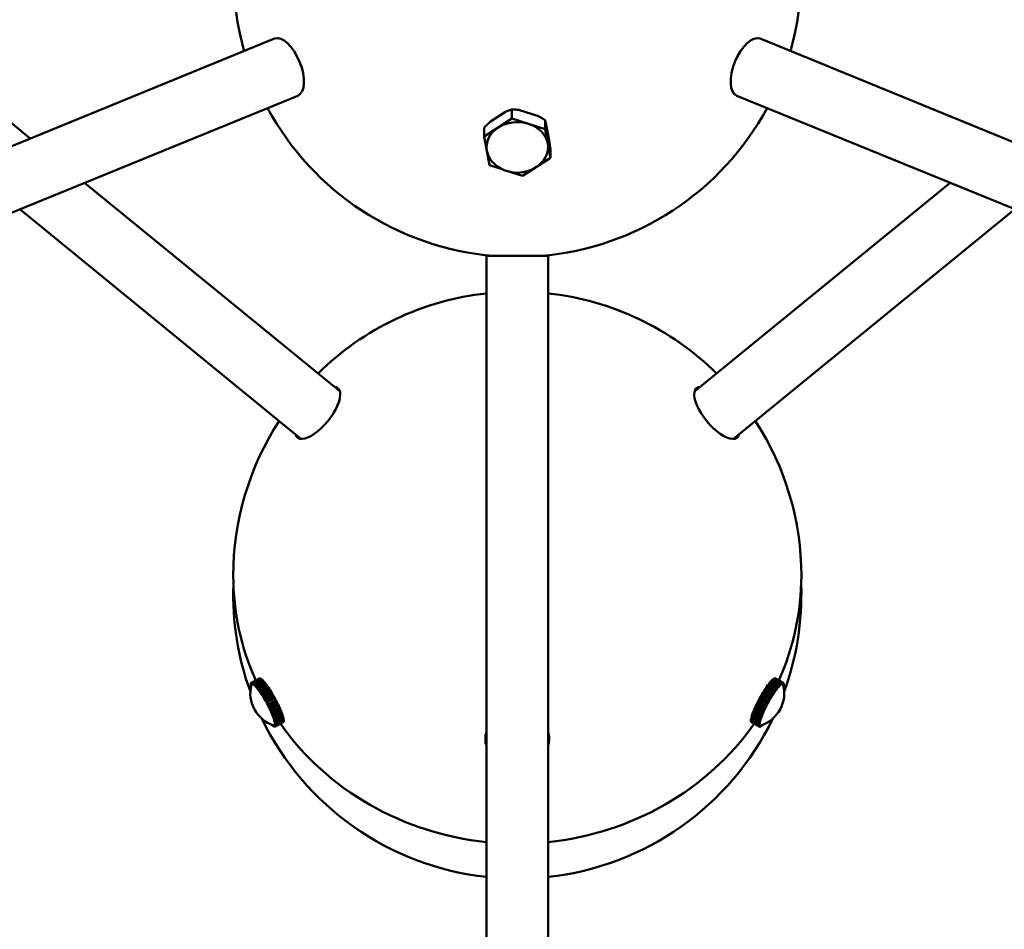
# Model space of a CAD drawing. Header units: millimetres. Extents: x 734 to 2864, y 389 to 1965.
# Tile 5 of 23: x 1012 to 1220, y 859 to 1051. Entities that reach past the tile are written whole.
import ezdxf

# ---------------------------------------------------------------- set-up
doc = ezdxf.new("R2010")
doc.units = ezdxf.units.MM
doc.header["$LTSCALE"] = 11
doc.layers.add('Widoczne (ISO)', color=7, linetype='Continuous', lineweight=50)
doc.layers.add('Wymiar (ISO)', color=7, linetype='Continuous', lineweight=18)
doc.styles.add('Tekst notatki (ISO)', font='tahoma.ttf')
doc.dimstyles.new('Domyślne (ISO)', dxfattribs={"dimscale": 11, "dimtxt": 3, "dimasz": 3, "dimexe": 3.175, "dimexo": 0, "dimgap": 0.762, "dimtad": 1, "dimdec": 1, "dimlfac": 0.03937, "dimrnd": 1e-08, "dimzin": 0, "dimdsep": 46, "dimtxsty": 'Tekst notatki (ISO)', "dimblk": 'Filled-1', "dimcen": 0.09, "dimdle": 10, "dimse1": 1, "dimse2": 1, "dimclrd": 256, "dimclre": 256, "dimclrt": 256, "dimadec": 0, "dimazin": 0, "dimtfac": 0.666667, "dimtmove": 0, "dimatfit": 3, "dimfxl": 1, "dimtolj": 1, "dimlwd": 15, "dimlwe": 15, "dimarcsym": 0})

# ---------------------------------------------------------------- blocks, each defined once
blk = doc.blocks.new('Filled-1')
at = {"color": 0}
for p, q in [((0, 0), (-1, 0.25)), ((-1, 0.25), (-1, -0.25)), ((-1, 0), (0, 0)), ((-1, -0.25), (0, 0))]:
    blk.add_line(p, q, dxfattribs=at)
at = {"color": 0, "flags": 128}
blk.add_lwpolyline([(-1, -0.25), (0, 0), (-1, 0.25), (-1, -0.25)], dxfattribs=at)
at = {"color": 0}
blk.add_solid([(-1, -0.25), (0, 0), (-1, 0.25), (-1, -0.25)], dxfattribs=at)
blk = doc.blocks.new('*D4')
at = {"layer": 'Defpoints', "color": 0, "transparency": 16777216}
for p in [(1116.67, 1537.69), (1713.33, 1537.69), (1116.67, 606.91)]:
    blk.add_point(p, dxfattribs=at)
at = {"layer": 'Wymiar (ISO)', "lineweight": 15, "transparency": 16777216}
blk.add_line((1713.33, 639.91), (1713.33, 1504.69), dxfattribs=at)
at = {"layer": 'Wymiar (ISO)', "lineweight": 15, "transparency": 16777216, "xscale": 33, "yscale": 33, "zscale": 33}
for p, rotation in [((1713.33, 1537.69), 90), ((1713.33, 606.91), 270)]:
    blk.add_blockref('Filled-1', p, dxfattribs=dict(at, rotation=rotation))
at = {"layer": 'Wymiar (ISO)', "lineweight": 18, "transparency": 16777216, "insert": (1614.88, 992.08), "char_height": 33, "attachment_point": 1, "rotation": 90, "style": 'Tekst notatki (ISO)'}
blk.add_mtext('\\A1;36.6\\P931 mm', dxfattribs=at)
blk = doc.blocks.new('*D5')
at = {"layer": 'Defpoints', "color": 0, "transparency": 16777216}
for p in [(1171.67, 1781.19), (1713.33, 1781.19), (1116.67, 606.91)]:
    blk.add_point(p, dxfattribs=at)
at = {"layer": 'Wymiar (ISO)', "lineweight": 15, "transparency": 16777216}
blk.add_line((1713.33, 639.91), (1713.33, 1748.19), dxfattribs=at)
at = {"layer": 'Wymiar (ISO)', "lineweight": 15, "transparency": 16777216, "xscale": 33, "yscale": 33, "zscale": 33}
for p, rotation in [((1713.33, 1781.19), 90), ((1713.33, 606.91), 270)]:
    blk.add_blockref('Filled-1', p, dxfattribs=dict(at, rotation=rotation))
at = {"layer": 'Wymiar (ISO)', "lineweight": 18, "transparency": 16777216, "insert": (1616.13, 1550.96), "char_height": 33, "attachment_point": 1, "rotation": 90, "style": 'Tekst notatki (ISO)'}
blk.add_mtext('\\A1;46.2\\P1174 mm', dxfattribs=at)
blk = doc.blocks.new('*D6')
at = {"layer": 'Defpoints', "color": 0, "transparency": 16777216}
for p in [(734.23, 929.18), (1498.3, 929.51), (734.23, 444.4)]:
    blk.add_point(p, dxfattribs=at)
at = {"layer": 'Wymiar (ISO)', "lineweight": 15, "transparency": 16777216}
blk.add_line((1465.3, 444.4), (767.23, 444.4), dxfattribs=at)
at = {"layer": 'Wymiar (ISO)', "lineweight": 15, "transparency": 16777216, "xscale": 33, "yscale": 33, "zscale": 33, "rotation": 180}
blk.add_blockref('Filled-1', (734.23, 444.4), dxfattribs=at)
at = {"layer": 'Wymiar (ISO)', "lineweight": 15, "transparency": 16777216, "xscale": 33, "yscale": 33, "zscale": 33}
blk.add_blockref('Filled-1', (1498.3, 444.4), dxfattribs=at)
at = {"layer": 'Wymiar (ISO)', "lineweight": 18, "transparency": 16777216, "insert": (1036.4, 542.77), "char_height": 33, "attachment_point": 1, "style": 'Tekst notatki (ISO)'}
blk.add_mtext('\\A1;30.1\\P764 mm', dxfattribs=at)

msp = doc.modelspace()

# ---------------------------------------------------------------- linework, layer by layer
at = {"layer": 'Widoczne (ISO)'}
for p, q in [((970.96, 1060.82), (1013.8, 1025.84)), ((1065.39, 1046.91), (857.47, 962.02)), ((1375.87, 962.02), (1167.95, 1046.91)), ((1070.31, 1034.87), (862.38, 949.98)), ((1370.96, 949.98), (1163.03, 1034.87)), ((1115.54, 1030.05), (1115.54, 1031.95)), ((1117.16, 1031.84), (1120.91, 1030.64)), ((1111.03, 1029.41), (1114.18, 1031.47)), ((1115.54, 1030.05), (1112.61, 1028.13)), ((1119.04, 1028.93), (1115.54, 1030.05)), ((1122.53, 1027.82), (1122.53, 1029.72)), ((1109.68, 1026.22), (1109.68, 1028.13)), ((1112.61, 1028.13), (1109.68, 1026.22)), ((1122.53, 1027.82), (1119.04, 1028.93)), ((1123.1, 1024.79), (1122.53, 1027.82)), ((1122.79, 1028.72), (1123.4, 1025.47)), ((1109.68, 1026.22), (1110.24, 1023.19)), ((1123.66, 1021.76), (1123.1, 1024.79)), ((1123.66, 1021.76), (1123.66, 1023.66)), ((1110.24, 1023.19), (1110.81, 1020.16)), ((1120.87, 1019.94), (1123.66, 1021.76)), ((1110.81, 1020.16), (1113.67, 1019.25)), ((1117.8, 1017.93), (1120.42, 1019.64)), ((1115.27, 1018.74), (1117.8, 1017.93)), ((1025.26, 1016.48), (1079.2, 972.44)), ((1208.07, 1016.48), (1154.14, 972.44)), ((1011.56, 1010.89), (1070.98, 962.37)), ((1221.78, 1010.89), (1162.36, 962.37)), ((1110.17, 1001.03), (1110.17, 1001.17)), ((1123.17, 1001.03), (1110.17, 1001.03)), ((1110.17, 738.53), (1110.17, 1001.03)), ((1123.17, 1001.03), (1123.17, 1001.17)), ((1123.17, 738.53), (1123.17, 1001.03)), ((1062.19, 911.79), (1060.46, 910.84)), ((1060.54, 910.87), (1062.27, 911.81)), ((1062.28, 911.81), (1060.55, 910.87)), ((1060.66, 910.84), (1062.39, 911.78)), ((1062.4, 911.78), (1060.67, 910.84)), ((1060.8, 910.77), (1062.53, 911.71)), ((1062.55, 911.7), (1060.81, 910.76)), ((1060.97, 910.64), (1062.7, 911.59)), ((1062.71, 911.57), (1060.98, 910.63)), ((1061.15, 910.47), (1062.89, 911.41)), ((1062.9, 911.39), (1061.17, 910.45)), ((1061.36, 910.25), (1063.09, 911.19)), ((1063.11, 911.17), (1061.38, 910.23)), ((1062.27, 911.81), (1062.19, 911.79)), ((1062.27, 911.8), (1062.27, 911.81)), ((1062.39, 911.78), (1062.28, 911.81)), ((1062.39, 911.78), (1062.39, 911.78)), ((1062.53, 911.71), (1062.4, 911.78)), ((1062.54, 911.7), (1062.53, 911.71)), ((1062.7, 911.59), (1062.55, 911.7)), ((1062.71, 911.57), (1062.7, 911.59)), ((1062.89, 911.41), (1062.71, 911.57)), ((1062.89, 911.39), (1062.89, 911.41)), ((1063.09, 911.19), (1062.9, 911.39)), ((1063.1, 911.17), (1063.09, 911.19)), ((1063.32, 910.93), (1063.11, 911.17)), ((1170.1, 911.03), (1169.89, 910.77)), ((1171.84, 910.09), (1170.1, 911.03)), ((1170.11, 911.03), (1170.12, 911.05)), ((1170.32, 911.28), (1170.12, 911.05)), ((1170.12, 911.05), (1171.86, 910.11)), ((1172.06, 910.33), (1170.32, 911.28)), ((1170.33, 911.27), (1170.34, 911.3)), ((1170.52, 911.48), (1170.34, 911.3)), ((1170.34, 911.3), (1172.07, 910.36)), ((1172.26, 910.54), (1170.52, 911.48)), ((1170.53, 911.48), (1170.54, 911.5)), ((1170.7, 911.64), (1170.54, 911.5)), ((1170.54, 911.5), (1172.27, 910.55)), ((1172.44, 910.69), (1170.7, 911.64)), ((1170.71, 911.63), (1170.72, 911.65)), ((1170.86, 911.74), (1170.72, 911.65)), ((1170.72, 911.65), (1172.45, 910.71)), ((1172.59, 910.8), (1170.86, 911.74)), ((1170.99, 911.8), (1170.87, 911.75)), ((1170.87, 911.75), (1172.61, 910.81)), ((1170.87, 911.74), (1170.87, 911.75)), ((1172.73, 910.86), (1170.99, 911.8)), ((1171, 911.8), (1171.01, 911.8)), ((1171.1, 911.81), (1171.01, 911.8)), ((1171.01, 911.8), (1172.74, 910.86)), ((1172.83, 910.86), (1171.1, 911.81)), ((1171.11, 911.8), (1172.84, 910.86)), ((1171.11, 911.8), (1171.11, 911.8)), ((1060.35, 910.64), (1060.36, 910.64)), ((1060.48, 910.43), (1060.35, 910.64)), ((1060.35, 910.48), (1060.35, 910.64)), ((1060.45, 910.31), (1060.35, 910.48)), ((1060.35, 910.46), (1060.36, 910.47)), ((1060.45, 910.3), (1060.35, 910.46)), ((1060.37, 910.26), (1060.35, 910.46)), ((1060.36, 910.65), (1060.39, 910.76)), ((1060.48, 910.44), (1060.36, 910.65)), ((1060.42, 910.18), (1060.37, 910.26)), ((1060.37, 910.24), (1060.38, 910.24)), ((1060.42, 910.17), (1060.37, 910.24)), ((1060.4, 910.08), (1060.37, 910.24)), ((1060.39, 910.77), (1060.45, 910.84)), ((1060.51, 910.55), (1060.39, 910.77)), ((1060.39, 910.76), (1060.4, 910.77)), ((1060.51, 910.55), (1060.39, 910.76)), ((1060.45, 910.84), (1060.46, 910.84)), ((1060.57, 910.62), (1060.45, 910.84)), ((1060.46, 910.84), (1060.54, 910.87)), ((1060.58, 910.62), (1060.46, 910.84)), ((1060.48, 910.44), (1060.5, 910.49)), ((1060.48, 910.44), (1060.48, 910.44)), ((1060.48, 910.43), (1060.48, 910.43)), ((1060.48, 910.43), (1060.48, 910.43)), ((1060.5, 910.49), (1060.51, 910.55)), ((1060.51, 910.55), (1060.54, 910.59)), ((1060.52, 910.56), (1060.51, 910.55)), ((1060.51, 910.55), (1060.52, 910.55)), ((1060.66, 910.65), (1060.54, 910.87)), ((1060.54, 910.59), (1060.57, 910.62)), ((1060.66, 910.65), (1060.55, 910.87)), ((1060.55, 910.87), (1060.66, 910.84)), ((1060.57, 910.62), (1060.58, 910.62)), ((1060.58, 910.62), (1060.62, 910.64)), ((1060.59, 910.62), (1060.6, 910.63)), ((1060.62, 910.64), (1060.66, 910.65)), ((1060.77, 910.62), (1060.66, 910.84)), ((1060.66, 910.65), (1060.72, 910.63)), ((1060.66, 910.65), (1060.66, 910.65)), ((1060.78, 910.62), (1060.67, 910.84)), ((1060.67, 910.84), (1060.8, 910.77)), ((1060.72, 910.63), (1060.77, 910.62)), ((1060.77, 910.62), (1060.77, 910.62)), ((1060.78, 910.62), (1060.84, 910.58)), ((1060.91, 910.55), (1060.8, 910.77)), ((1060.91, 910.54), (1060.81, 910.76)), ((1060.81, 910.76), (1060.97, 910.64)), ((1060.84, 910.58), (1060.91, 910.55)), ((1060.91, 910.55), (1060.91, 910.55)), ((1060.91, 910.54), (1060.99, 910.49)), ((1061.06, 910.43), (1060.97, 910.64)), ((1061.07, 910.42), (1060.98, 910.63)), ((1060.98, 910.63), (1061.15, 910.47)), ((1060.99, 910.49), (1061.06, 910.43)), ((1061.06, 910.43), (1061.07, 910.43)), ((1061.07, 910.42), (1061.16, 910.34)), ((1061.24, 910.26), (1061.15, 910.47)), ((1061.16, 910.34), (1061.24, 910.26)), ((1061.25, 910.26), (1061.17, 910.45)), ((1061.17, 910.45), (1061.36, 910.25)), ((1061.24, 910.26), (1061.25, 910.27)), ((1061.25, 910.26), (1061.35, 910.15)), ((1061.35, 910.15), (1061.44, 910.05)), ((1061.44, 910.05), (1061.36, 910.25)), ((1061.45, 910.04), (1061.38, 910.23)), ((1061.38, 910.23), (1061.59, 909.99)), ((1061.44, 910.05), (1061.45, 910.06)), ((1061.45, 910.04), (1061.55, 909.92)), ((1061.55, 909.92), (1061.66, 909.8)), ((1061.59, 909.99), (1063.32, 910.93)), ((1061.66, 909.8), (1061.59, 909.99)), ((1063.34, 910.9), (1061.61, 909.96)), ((1061.67, 909.79), (1061.61, 909.96)), ((1061.61, 909.96), (1061.83, 909.68)), ((1061.66, 909.8), (1061.66, 909.8)), ((1061.67, 909.79), (1061.78, 909.65)), ((1061.78, 909.65), (1061.89, 909.51)), ((1061.83, 909.68), (1063.56, 910.62)), ((1061.89, 909.51), (1061.83, 909.68)), ((1063.58, 910.6), (1061.85, 909.65)), ((1061.9, 909.5), (1061.85, 909.65)), ((1061.85, 909.65), (1062.08, 909.34)), ((1061.89, 909.51), (1061.89, 909.51)), ((1061.9, 909.5), (1062.01, 909.34)), ((1062.01, 909.34), (1062.13, 909.18)), ((1062.08, 909.34), (1063.81, 910.28)), ((1062.13, 909.18), (1062.08, 909.34)), ((1063.84, 910.25), (1062.1, 909.31)), ((1062.14, 909.17), (1062.1, 909.31)), ((1062.1, 909.31), (1062.34, 908.96)), ((1062.13, 909.18), (1062.14, 909.19)), ((1062.14, 909.17), (1062.26, 909)), ((1062.26, 909), (1062.38, 908.83)), ((1062.34, 908.96), (1064.08, 909.91)), ((1062.38, 908.83), (1062.34, 908.96)), ((1064.1, 909.87), (1062.37, 908.93)), ((1062.39, 908.81), (1062.37, 908.93)), ((1062.37, 908.93), (1062.61, 908.56)), ((1062.61, 908.56), (1064.35, 909.5)), ((1064.37, 909.46), (1062.64, 908.52)), ((1062.89, 908.13), (1064.62, 909.07)), ((1064.65, 909.03), (1062.91, 908.08)), ((1063.33, 910.9), (1063.32, 910.93)), ((1063.56, 910.62), (1063.34, 910.9)), ((1063.57, 910.59), (1063.56, 910.62)), ((1063.81, 910.28), (1063.58, 910.6)), ((1063.82, 910.24), (1063.81, 910.28)), ((1064.08, 909.91), (1063.84, 910.25)), ((1064.09, 909.86), (1064.08, 909.91)), ((1064.35, 909.5), (1064.1, 909.87)), ((1064.35, 909.45), (1064.35, 909.5)), ((1064.62, 909.07), (1064.37, 909.46)), ((1064.63, 909.02), (1064.62, 909.07)), ((1064.89, 908.62), (1064.65, 909.03)), ((1168.82, 909.23), (1168.57, 908.82)), ((1170.55, 908.28), (1168.82, 909.23)), ((1169.09, 909.65), (1168.84, 909.27)), ((1168.84, 909.27), (1170.58, 908.32)), ((1168.84, 909.22), (1168.84, 909.27)), ((1170.82, 908.71), (1169.09, 909.65)), ((1169.11, 909.64), (1169.12, 909.69)), ((1169.36, 910.05), (1169.12, 909.69)), ((1169.12, 909.69), (1170.85, 908.74)), ((1171.09, 909.1), (1169.36, 910.05)), ((1169.37, 910.04), (1169.38, 910.08)), ((1169.62, 910.41), (1169.38, 910.08)), ((1169.38, 910.08), (1171.12, 909.14)), ((1171.35, 909.47), (1169.62, 910.41)), ((1169.63, 910.4), (1169.64, 910.44)), ((1169.87, 910.74), (1169.64, 910.44)), ((1169.64, 910.44), (1171.37, 909.5)), ((1171.6, 909.8), (1169.87, 910.74)), ((1169.88, 910.73), (1169.89, 910.77)), ((1169.89, 910.77), (1171.62, 909.83)), ((1170.85, 908.74), (1171.09, 909.1)), ((1170.94, 908.8), (1171.06, 908.98)), ((1171.06, 908.98), (1171.09, 909.1)), ((1171.07, 908.99), (1171.19, 909.16)), ((1171.07, 908.99), (1171.12, 909.14)), ((1171.07, 909), (1171.07, 908.99)), ((1171.12, 909.14), (1171.35, 909.47)), ((1171.19, 909.16), (1171.31, 909.32)), ((1171.31, 909.32), (1171.35, 909.47)), ((1171.31, 909.34), (1171.32, 909.34)), ((1171.32, 909.34), (1171.37, 909.5)), ((1171.32, 909.34), (1171.43, 909.49)), ((1171.37, 909.5), (1171.6, 909.8)), ((1171.43, 909.49), (1171.55, 909.63)), ((1171.55, 909.63), (1171.6, 909.8)), ((1171.55, 909.65), (1171.56, 909.65)), ((1171.56, 909.65), (1171.62, 909.83)), ((1171.56, 909.65), (1171.66, 909.78)), ((1171.62, 909.83), (1171.84, 910.09)), ((1171.66, 909.78), (1171.77, 909.91)), ((1171.77, 909.91), (1171.84, 910.09)), ((1171.78, 909.92), (1171.86, 910.11)), ((1171.78, 909.92), (1171.88, 910.03)), ((1171.78, 909.92), (1171.78, 909.92)), ((1171.86, 910.11), (1172.06, 910.33)), ((1171.88, 910.03), (1171.98, 910.14)), ((1171.98, 910.14), (1172.06, 910.33)), ((1171.98, 910.16), (1171.99, 910.15)), ((1171.99, 910.15), (1172.07, 910.36)), ((1171.99, 910.15), (1172.08, 910.25)), ((1172.07, 910.36), (1172.26, 910.54)), ((1172.08, 910.25), (1172.17, 910.34)), ((1172.17, 910.34), (1172.26, 910.54)), ((1172.17, 910.35), (1172.18, 910.34)), ((1172.18, 910.34), (1172.27, 910.55)), ((1172.18, 910.34), (1172.26, 910.41)), ((1172.26, 910.41), (1172.34, 910.48)), ((1172.27, 910.55), (1172.44, 910.69)), ((1172.34, 910.48), (1172.44, 910.69)), ((1172.34, 910.49), (1172.35, 910.49)), ((1172.35, 910.49), (1172.45, 910.71)), ((1172.35, 910.49), (1172.42, 910.54)), ((1172.42, 910.54), (1172.49, 910.58)), ((1172.45, 910.71), (1172.59, 910.8)), ((1172.49, 910.58), (1172.59, 910.8)), ((1172.49, 910.59), (1172.5, 910.59)), ((1172.5, 910.59), (1172.61, 910.81)), ((1172.5, 910.59), (1172.56, 910.61)), ((1172.56, 910.61), (1172.62, 910.64)), ((1172.61, 910.81), (1172.73, 910.86)), ((1172.62, 910.64), (1172.74, 910.86)), ((1172.62, 910.64), (1172.73, 910.86)), ((1172.62, 910.64), (1172.67, 910.64)), ((1172.62, 910.64), (1172.62, 910.64)), ((1172.67, 910.64), (1172.72, 910.64)), ((1172.72, 910.64), (1172.84, 910.86)), ((1172.72, 910.64), (1172.83, 910.86)), ((1172.72, 910.64), (1172.76, 910.62)), ((1172.72, 910.64), (1172.72, 910.64)), ((1172.75, 910.62), (1172.72, 910.64)), ((1172.74, 910.86), (1172.83, 910.86)), ((1172.76, 910.62), (1172.79, 910.6)), ((1172.79, 910.6), (1172.77, 910.61)), ((1172.78, 910.61), (1172.8, 910.6)), ((1172.79, 910.6), (1172.91, 910.82)), ((1172.8, 910.6), (1172.92, 910.81)), ((1172.8, 910.6), (1172.82, 910.55)), ((1172.82, 910.55), (1172.84, 910.51)), ((1172.84, 910.86), (1172.91, 910.82)), ((1172.84, 910.51), (1172.97, 910.72)), ((1172.84, 910.5), (1172.97, 910.71)), ((1172.84, 910.51), (1172.84, 910.51)), ((1172.84, 910.5), (1172.85, 910.46)), ((1172.84, 910.5), (1172.84, 910.5)), ((1172.87, 910.38), (1172.99, 910.58)), ((1172.87, 910.37), (1172.99, 910.56)), ((1172.9, 910.25), (1172.98, 910.39)), ((1172.9, 910.24), (1172.98, 910.37)), ((1172.91, 910.82), (1172.92, 910.81)), ((1172.92, 910.81), (1172.97, 910.72)), ((1172.93, 910.11), (1172.95, 910.15)), ((1172.93, 910.1), (1172.95, 910.13)), ((1172.95, 910.13), (1172.93, 910.08)), ((1172.94, 910.13), (1172.95, 910.13)), ((1172.98, 910.37), (1172.95, 910.15)), ((1172.96, 910.72), (1172.97, 910.71)), ((1172.97, 910.71), (1172.99, 910.58)), ((1172.97, 910.37), (1172.98, 910.37)), ((1172.98, 910.57), (1172.99, 910.56)), ((1172.99, 910.56), (1172.98, 910.39)), ((1062.38, 908.83), (1062.39, 908.83)), ((1062.39, 908.81), (1062.51, 908.62)), ((1062.51, 908.62), (1062.64, 908.44)), ((1062.64, 908.44), (1062.61, 908.56)), ((1062.65, 908.42), (1062.64, 908.52)), ((1062.64, 908.52), (1062.89, 908.13)), ((1062.64, 908.44), (1062.65, 908.44)), ((1062.65, 908.42), (1062.77, 908.22)), ((1062.77, 908.22), (1062.9, 908.03)), ((1062.9, 908.03), (1062.89, 908.13)), ((1062.9, 908.03), (1062.91, 908.03)), ((1062.91, 908.01), (1062.91, 908.08)), ((1062.91, 908.08), (1063.16, 907.67)), ((1062.91, 908.01), (1063.04, 907.8)), ((1063.04, 907.8), (1063.16, 907.59)), ((1063.16, 907.67), (1064.89, 908.62)), ((1063.16, 907.59), (1063.16, 907.67)), ((1063.16, 907.59), (1063.18, 907.61)), ((1063.17, 907.57), (1063.19, 907.63)), ((1063.17, 907.57), (1063.3, 907.36)), ((1064.92, 908.57), (1063.19, 907.63)), ((1063.19, 907.63), (1063.44, 907.2)), ((1063.3, 907.36), (1063.42, 907.15)), ((1063.42, 907.15), (1065.15, 908.09)), ((1063.42, 907.15), (1063.44, 907.2)), ((1063.43, 907.13), (1063.46, 907.16)), ((1063.43, 907.13), (1063.55, 906.91)), ((1063.44, 907.2), (1065.17, 908.15)), ((1065.19, 908.1), (1063.46, 907.16)), ((1063.46, 907.16), (1063.7, 906.73)), ((1063.55, 906.91), (1063.67, 906.69)), ((1063.67, 906.69), (1065.41, 907.63)), ((1065.42, 907.61), (1063.69, 906.67)), ((1063.7, 906.73), (1065.44, 907.67)), ((1065.46, 907.62), (1063.73, 906.68)), ((1065.67, 907.15), (1063.93, 906.21)), ((1063.96, 906.24), (1065.7, 907.18)), ((1065.72, 907.14), (1063.99, 906.2)), ((1064.89, 908.56), (1064.89, 908.62)), ((1065.17, 908.15), (1064.92, 908.57)), ((1065.15, 908.09), (1065.17, 908.15)), ((1065.44, 907.67), (1065.19, 908.1)), ((1065.41, 907.63), (1065.44, 907.67)), ((1065.42, 907.61), (1065.46, 907.62)), ((1065.7, 907.18), (1065.46, 907.62)), ((1065.67, 907.15), (1065.72, 907.14)), ((1065.94, 906.7), (1065.72, 907.14)), ((1167.48, 906.87), (1167.26, 906.44)), ((1167.54, 906.9), (1167.48, 906.87)), ((1169.21, 905.93), (1167.48, 906.87)), ((1167.74, 907.36), (1167.5, 906.92)), ((1167.5, 906.92), (1169.24, 905.98)), ((1167.78, 907.36), (1167.74, 907.36)), ((1169.47, 906.42), (1167.74, 907.36)), ((1168, 907.84), (1167.76, 907.4)), ((1167.76, 907.4), (1169.49, 906.46)), ((1167.8, 907.38), (1167.76, 907.4)), ((1169.52, 906.42), (1167.78, 907.36)), ((1167.8, 907.38), (1169.53, 906.44)), ((1169.73, 906.9), (1168, 907.84)), ((1168.27, 908.32), (1168.02, 907.89)), ((1168.02, 907.89), (1169.76, 906.94)), ((1168.05, 907.84), (1168.02, 907.89)), ((1168.05, 907.84), (1169.78, 906.9)), ((1170, 907.38), (1168.27, 908.32)), ((1168.54, 908.78), (1168.29, 908.36)), ((1168.29, 908.36), (1170.03, 907.42)), ((1168.3, 908.3), (1168.29, 908.36)), ((1170.28, 907.84), (1168.54, 908.78)), ((1168.57, 908.82), (1170.3, 907.88)), ((1168.57, 908.77), (1168.57, 908.82)), ((1169.49, 906.46), (1169.73, 906.9)), ((1169.65, 906.66), (1169.77, 906.88)), ((1169.77, 906.88), (1169.73, 906.9)), ((1169.76, 906.94), (1170, 907.38)), ((1169.78, 906.9), (1169.76, 906.94)), ((1169.78, 906.9), (1169.9, 907.12)), ((1169.9, 907.12), (1170.02, 907.33)), ((1170.02, 907.33), (1170, 907.38)), ((1170, 907.37), (1170.04, 907.35)), ((1170.03, 907.42), (1170.28, 907.84)), ((1170.04, 907.35), (1170.03, 907.42)), ((1170.04, 907.35), (1170.16, 907.56)), ((1170.16, 907.56), (1170.29, 907.77)), ((1170.29, 907.77), (1170.28, 907.84)), ((1170.28, 907.8), (1170.3, 907.79)), ((1170.3, 907.88), (1170.55, 908.28)), ((1170.3, 907.79), (1170.42, 907.99)), ((1170.3, 907.79), (1170.3, 907.88)), ((1170.42, 907.99), (1170.55, 908.2)), ((1170.55, 908.2), (1170.55, 908.28)), ((1170.55, 908.22), (1170.56, 908.22)), ((1170.56, 908.22), (1170.68, 908.41)), ((1170.56, 908.22), (1170.58, 908.32)), ((1170.58, 908.32), (1170.82, 908.71)), ((1170.68, 908.41), (1170.81, 908.6)), ((1170.81, 908.6), (1170.82, 908.71)), ((1170.81, 908.62), (1170.82, 908.62)), ((1170.82, 908.62), (1170.94, 908.8)), ((1170.82, 908.62), (1170.85, 908.74)), ((1063.67, 906.69), (1063.7, 906.73)), ((1063.69, 906.67), (1063.73, 906.68)), ((1063.69, 906.67), (1063.8, 906.45)), ((1063.73, 906.68), (1063.96, 906.24)), ((1063.8, 906.45), (1063.92, 906.23)), ((1063.92, 906.23), (1063.96, 906.24)), ((1063.93, 906.21), (1064.05, 905.99)), ((1063.93, 906.21), (1063.99, 906.2)), ((1063.99, 906.2), (1064.21, 905.76)), ((1064.05, 905.99), (1064.16, 905.77)), ((1064.16, 905.77), (1064.21, 905.76)), ((1064.19, 905.76), (1064.17, 905.75)), ((1064.17, 905.75), (1064.28, 905.53)), ((1064.17, 905.75), (1064.24, 905.71)), ((1064.21, 905.76), (1065.94, 906.7)), ((1065.97, 906.65), (1064.24, 905.71)), ((1064.24, 905.71), (1064.45, 905.28)), ((1064.28, 905.53), (1064.38, 905.31)), ((1064.38, 905.31), (1064.45, 905.28)), ((1064.41, 905.3), (1064.39, 905.29)), ((1064.39, 905.29), (1064.49, 905.08)), ((1064.39, 905.29), (1064.47, 905.23)), ((1064.45, 905.28), (1066.18, 906.22)), ((1066.2, 906.18), (1064.47, 905.23)), ((1064.47, 905.23), (1064.67, 904.81)), ((1064.49, 905.08), (1064.59, 904.87)), ((1064.59, 904.87), (1064.67, 904.81)), ((1064.6, 904.85), (1064.69, 904.64)), ((1064.61, 904.85), (1064.6, 904.85)), ((1064.6, 904.85), (1064.69, 904.77)), ((1064.67, 904.81), (1066.4, 905.75)), ((1066.42, 905.71), (1064.69, 904.77)), ((1064.69, 904.77), (1064.87, 904.35)), ((1064.87, 904.35), (1066.6, 905.3)), ((1066.62, 905.26), (1064.89, 904.31)), ((1065.05, 903.92), (1066.78, 904.86)), ((1066.8, 904.83), (1065.06, 903.88)), ((1065.92, 906.68), (1065.97, 906.65)), ((1066.18, 906.22), (1065.97, 906.65)), ((1066.16, 906.21), (1066.2, 906.18)), ((1066.4, 905.75), (1066.2, 906.18)), ((1066.38, 905.74), (1066.42, 905.71)), ((1066.6, 905.3), (1066.42, 905.71)), ((1066.59, 905.29), (1066.62, 905.26)), ((1066.78, 904.86), (1066.62, 905.26)), ((1066.77, 904.86), (1066.8, 904.83)), ((1066.94, 904.46), (1066.8, 904.83)), ((1166.62, 905.02), (1166.47, 904.64)), ((1166.65, 905.05), (1166.62, 905.02)), ((1168.35, 904.08), (1166.62, 905.02)), ((1166.81, 905.46), (1166.64, 905.06)), ((1166.64, 905.06), (1168.37, 904.12)), ((1166.84, 905.49), (1166.81, 905.46)), ((1168.54, 904.52), (1166.81, 905.46)), ((1167.02, 905.92), (1166.83, 905.5)), ((1166.83, 905.5), (1168.56, 904.56)), ((1167.05, 905.95), (1167.02, 905.92)), ((1168.75, 904.98), (1167.02, 905.92)), ((1167.24, 906.39), (1167.04, 905.96)), ((1167.04, 905.96), (1168.77, 905.02)), ((1167.29, 906.42), (1167.24, 906.39)), ((1168.97, 905.45), (1167.24, 906.39)), ((1167.26, 906.44), (1168.99, 905.49)), ((1168.56, 904.56), (1168.75, 904.98)), ((1168.64, 904.63), (1168.73, 904.84)), ((1168.73, 904.84), (1168.83, 905.05)), ((1168.83, 905.05), (1168.75, 904.98)), ((1168.77, 905.02), (1168.97, 905.45)), ((1168.84, 905.07), (1168.77, 905.02)), ((1168.83, 905.05), (1168.82, 905.05)), ((1168.84, 905.07), (1168.94, 905.28)), ((1168.94, 905.28), (1169.04, 905.5)), ((1169.04, 905.5), (1168.97, 905.45)), ((1168.99, 905.49), (1169.21, 905.93)), ((1169.05, 905.52), (1168.99, 905.49)), ((1169.04, 905.5), (1169.03, 905.51)), ((1169.05, 905.52), (1169.16, 905.74)), ((1169.16, 905.74), (1169.27, 905.96)), ((1169.27, 905.96), (1169.21, 905.93)), ((1169.24, 905.98), (1169.47, 906.42)), ((1169.29, 905.98), (1169.24, 905.98)), ((1169.27, 905.96), (1169.24, 905.98)), ((1169.29, 905.98), (1169.4, 906.2)), ((1169.4, 906.2), (1169.52, 906.42)), ((1169.52, 906.42), (1169.47, 906.42)), ((1169.53, 906.44), (1169.49, 906.46)), ((1169.53, 906.44), (1169.65, 906.66)), ((1064.69, 904.64), (1064.78, 904.43)), ((1064.78, 904.43), (1064.87, 904.35)), ((1064.8, 904.42), (1064.79, 904.41)), ((1064.79, 904.41), (1064.87, 904.22)), ((1064.79, 904.41), (1064.89, 904.31)), ((1064.87, 904.22), (1064.95, 904.02)), ((1064.89, 904.31), (1065.05, 903.92)), ((1064.95, 904.02), (1065.05, 903.92)), ((1064.97, 904.01), (1064.96, 904)), ((1064.96, 904), (1065.03, 903.82)), ((1064.96, 904), (1065.06, 903.88)), ((1065.03, 903.82), (1065.1, 903.63)), ((1065.06, 903.88), (1065.21, 903.51)), ((1065.1, 903.63), (1065.21, 903.51)), ((1065.11, 903.62), (1065.17, 903.45)), ((1065.12, 903.62), (1065.11, 903.62)), ((1065.11, 903.62), (1065.22, 903.48)), ((1065.17, 903.45), (1065.23, 903.28)), ((1065.21, 903.51), (1066.94, 904.46)), ((1066.95, 904.42), (1065.22, 903.48)), ((1065.22, 903.48), (1065.34, 903.14)), ((1065.23, 903.28), (1065.34, 903.14)), ((1065.23, 903.26), (1065.28, 903.1)), ((1065.24, 903.26), (1065.23, 903.26)), ((1065.23, 903.26), (1065.35, 903.1)), ((1065.28, 903.1), (1065.33, 902.95)), ((1065.33, 902.95), (1065.45, 902.79)), ((1065.34, 903.14), (1067.07, 904.08)), ((1065.34, 902.94), (1065.34, 902.93)), ((1065.34, 902.93), (1065.37, 902.8)), ((1065.34, 902.93), (1065.45, 902.76)), ((1067.08, 904.05), (1065.35, 903.1)), ((1065.35, 903.1), (1065.45, 902.79)), ((1065.37, 902.8), (1065.41, 902.66)), ((1065.41, 902.66), (1065.53, 902.49)), ((1065.41, 902.65), (1065.43, 902.53)), ((1065.41, 902.65), (1065.41, 902.65)), ((1065.41, 902.65), (1065.53, 902.46)), ((1065.45, 902.79), (1067.18, 903.74)), ((1067.19, 903.71), (1065.45, 902.76)), ((1065.45, 902.76), (1065.53, 902.49)), ((1065.53, 902.49), (1067.26, 903.43)), ((1067.26, 903.4), (1065.53, 902.46)), ((1065.56, 901.7), (1067.29, 902.64)), ((1067.29, 902.63), (1065.56, 901.69)), ((1065.58, 902.22), (1067.31, 903.16)), ((1067.31, 903.14), (1065.58, 902.2)), ((1067.33, 902.75), (1065.59, 901.81)), ((1065.6, 902), (1067.33, 902.94)), ((1067.33, 902.93), (1065.6, 901.98)), ((1065.6, 901.83), (1067.33, 902.77)), ((1066.93, 904.45), (1066.95, 904.42)), ((1067.07, 904.08), (1066.95, 904.42)), ((1067.06, 904.07), (1067.08, 904.05)), ((1067.18, 903.74), (1067.08, 904.05)), ((1067.17, 903.73), (1067.19, 903.71)), ((1067.26, 903.43), (1067.19, 903.71)), ((1067.23, 902.56), (1067.29, 902.63)), ((1067.25, 903.42), (1067.26, 903.4)), ((1067.31, 903.16), (1067.26, 903.4)), ((1067.29, 902.64), (1067.33, 902.75)), ((1067.29, 902.64), (1067.29, 902.63)), ((1067.3, 903.16), (1067.31, 903.14)), ((1067.33, 902.94), (1067.31, 903.14)), ((1067.32, 902.76), (1067.33, 902.75)), ((1067.33, 902.94), (1067.33, 902.93)), ((1067.33, 902.77), (1067.33, 902.93)), ((1166.01, 903.02), (1166, 902.84)), ((1166, 902.84), (1167.74, 901.9)), ((1166.01, 902.84), (1166, 902.83)), ((1166, 902.83), (1166.02, 902.69)), ((1167.74, 901.88), (1166, 902.83)), ((1166.04, 903.26), (1166.01, 903.04)), ((1166.01, 903.04), (1167.74, 902.1)), ((1166.02, 903.03), (1166.01, 903.02)), ((1167.74, 902.08), (1166.01, 903.02)), ((1166.02, 902.69), (1167.76, 901.75)), ((1166.03, 902.69), (1166.03, 902.68)), ((1166.03, 902.68), (1166.07, 902.59)), ((1167.76, 901.74), (1166.03, 902.68)), ((1166.06, 903.27), (1166.04, 903.26)), ((1167.78, 902.31), (1166.04, 903.26)), ((1166.11, 903.54), (1166.05, 903.28)), ((1166.05, 903.28), (1167.78, 902.34)), ((1166.2, 903.86), (1166.11, 903.56)), ((1166.11, 903.56), (1167.84, 902.62)), ((1166.12, 903.56), (1166.11, 903.54)), ((1167.84, 902.59), (1166.11, 903.54)), ((1166.21, 903.88), (1166.2, 903.86)), ((1167.93, 902.91), (1166.2, 903.86)), ((1166.31, 904.21), (1166.21, 903.89)), ((1166.21, 903.89), (1167.94, 902.94)), ((1166.33, 904.24), (1166.31, 904.21)), ((1168.04, 903.27), (1166.31, 904.21)), ((1166.45, 904.6), (1166.32, 904.25)), ((1166.32, 904.25), (1168.06, 903.3)), ((1166.48, 904.63), (1166.45, 904.6)), ((1168.19, 903.66), (1166.45, 904.6)), ((1166.47, 904.64), (1168.2, 903.7)), ((1167.84, 902.62), (1167.93, 902.91)), ((1167.96, 902.79), (1167.84, 902.62)), ((1167.96, 902.77), (1167.84, 902.59)), ((1167.9, 902.52), (1167.93, 902.64)), ((1168.05, 903.08), (1167.93, 902.91)), ((1167.93, 902.64), (1167.96, 902.77)), ((1167.94, 902.94), (1168.04, 903.27)), ((1168.05, 903.09), (1167.94, 902.94)), ((1167.96, 902.77), (1167.95, 902.77)), ((1167.96, 902.79), (1168, 902.93)), ((1168, 902.93), (1168.05, 903.08)), ((1168.16, 903.42), (1168.04, 903.27)), ((1168.05, 903.08), (1168.04, 903.08)), ((1168.05, 903.09), (1168.1, 903.26)), ((1168.06, 903.3), (1168.19, 903.66)), ((1168.16, 903.43), (1168.06, 903.3)), ((1168.1, 903.26), (1168.16, 903.42)), ((1168.16, 903.42), (1168.15, 903.42)), ((1168.16, 903.43), (1168.23, 903.61)), ((1168.29, 903.79), (1168.19, 903.66)), ((1168.2, 903.7), (1168.35, 904.08)), ((1168.3, 903.81), (1168.2, 903.7)), ((1168.23, 903.61), (1168.29, 903.79)), ((1168.29, 903.79), (1168.29, 903.79)), ((1168.3, 903.81), (1168.38, 904)), ((1168.45, 904.19), (1168.35, 904.08)), ((1168.37, 904.12), (1168.54, 904.52)), ((1168.46, 904.21), (1168.37, 904.12)), ((1168.38, 904), (1168.45, 904.19)), ((1168.45, 904.19), (1168.44, 904.19)), ((1168.46, 904.21), (1168.55, 904.41)), ((1168.63, 904.61), (1168.54, 904.52)), ((1168.55, 904.41), (1168.63, 904.61)), ((1168.64, 904.63), (1168.56, 904.56)), ((1168.63, 904.61), (1168.62, 904.61)), ((1064.97, 901.83), (1064.81, 901.98)), ((1064.92, 901.94), (1064.97, 901.83)), ((1064.93, 901.93), (1064.99, 901.82)), ((1064.98, 901.84), (1064.97, 901.83)), ((1065.14, 901.7), (1064.99, 901.82)), ((1065.05, 901.89), (1065.14, 901.7)), ((1065.06, 901.89), (1065.15, 901.69)), ((1065.15, 901.71), (1065.14, 901.7)), ((1065.28, 901.62), (1065.15, 901.69)), ((1065.18, 901.84), (1065.16, 901.85)), ((1065.18, 901.84), (1065.18, 901.84)), ((1065.18, 901.84), (1065.28, 901.62)), ((1065.18, 901.84), (1065.19, 901.84)), ((1065.18, 901.84), (1065.29, 901.62)), ((1065.23, 901.83), (1065.18, 901.84)), ((1065.29, 901.82), (1065.23, 901.83)), ((1065.29, 901.63), (1065.28, 901.62)), ((1065.33, 901.83), (1065.29, 901.82)), ((1065.3, 901.82), (1065.29, 901.82)), ((1065.29, 901.82), (1065.4, 901.6)), ((1065.29, 901.82), (1065.3, 901.82)), ((1065.29, 901.82), (1065.41, 901.6)), ((1065.4, 901.6), (1065.29, 901.62)), ((1065.38, 901.84), (1065.33, 901.83)), ((1065.37, 901.84), (1065.39, 901.85)), ((1065.41, 901.87), (1065.38, 901.84)), ((1065.38, 901.84), (1065.38, 901.84)), ((1065.38, 901.84), (1065.49, 901.62)), ((1065.38, 901.84), (1065.5, 901.62)), ((1065.41, 901.6), (1065.4, 901.6)), ((1065.44, 901.91), (1065.41, 901.87)), ((1065.49, 901.62), (1065.41, 901.6)), ((1065.43, 902.53), (1065.46, 902.41)), ((1065.45, 901.97), (1065.44, 901.91)), ((1065.44, 901.91), (1065.44, 901.91)), ((1065.44, 901.91), (1065.56, 901.69)), ((1065.44, 901.91), (1065.56, 901.7)), ((1065.47, 902.03), (1065.45, 901.97)), ((1065.46, 902.41), (1065.58, 902.22)), ((1065.46, 902.4), (1065.47, 902.3)), ((1065.46, 902.4), (1065.46, 902.4)), ((1065.46, 902.4), (1065.58, 902.2)), ((1065.47, 902.3), (1065.48, 902.2)), ((1065.48, 902.19), (1065.47, 902.11)), ((1065.47, 902.11), (1065.47, 902.03)), ((1065.47, 902.03), (1065.47, 902.03)), ((1065.47, 902.03), (1065.59, 901.81)), ((1065.47, 902.03), (1065.6, 901.83)), ((1065.48, 902.2), (1065.6, 902)), ((1065.48, 902.19), (1065.48, 902.19)), ((1065.48, 902.19), (1065.6, 901.98)), ((1067.23, 902.56), (1065.49, 901.62)), ((1065.5, 901.62), (1067.23, 902.56)), ((1065.56, 901.69), (1065.5, 901.62)), ((1065.53, 902.46), (1065.58, 902.22)), ((1065.59, 901.81), (1065.56, 901.7)), ((1065.58, 902.2), (1065.6, 902)), ((1065.6, 901.98), (1065.6, 901.83)), ((1067.23, 902.56), (1067.23, 902.56)), ((1166.07, 902.59), (1167.81, 901.65)), ((1166.08, 902.59), (1166.15, 902.54)), ((1166.08, 902.59), (1166.08, 902.59)), ((1167.81, 901.64), (1166.08, 902.59)), ((1166.15, 902.54), (1167.88, 901.6)), ((1167.74, 902.1), (1167.78, 902.31)), ((1167.87, 902.29), (1167.74, 902.1)), ((1167.87, 902.28), (1167.74, 902.08)), ((1167.86, 902.1), (1167.74, 901.9)), ((1167.86, 902.09), (1167.74, 901.88)), ((1167.74, 901.9), (1167.74, 902.08)), ((1167.76, 901.75), (1167.74, 901.88)), ((1167.88, 901.96), (1167.76, 901.75)), ((1167.88, 901.96), (1167.76, 901.74)), ((1167.81, 901.65), (1167.76, 901.74)), ((1167.78, 902.34), (1167.84, 902.59)), ((1167.9, 902.52), (1167.78, 902.34)), ((1167.9, 902.5), (1167.78, 902.31)), ((1167.93, 901.87), (1167.81, 901.65)), ((1167.93, 901.86), (1167.81, 901.64)), ((1167.88, 901.6), (1167.81, 901.64)), ((1167.87, 902.28), (1167.86, 902.28)), ((1167.86, 902.19), (1167.87, 902.28)), ((1167.86, 902.1), (1167.86, 902.19)), ((1167.86, 902.09), (1167.86, 902.1)), ((1167.87, 902.03), (1167.86, 902.09)), ((1167.87, 902.29), (1167.88, 902.4)), ((1167.88, 901.96), (1167.87, 902.03)), ((1167.88, 902.4), (1167.9, 902.5)), ((1167.88, 901.96), (1167.88, 901.96)), ((1167.91, 901.91), (1167.88, 901.96)), ((1168, 901.82), (1167.88, 901.6)), ((1167.89, 901.6), (1167.88, 901.6)), ((1168.01, 901.82), (1167.89, 901.6)), ((1167.99, 901.6), (1167.89, 901.6)), ((1167.9, 902.5), (1167.9, 902.51)), ((1167.93, 901.87), (1167.91, 901.91)), ((1167.93, 901.86), (1167.93, 901.87)), ((1167.97, 901.84), (1167.93, 901.86)), ((1168, 901.82), (1167.97, 901.84)), ((1167.97, 901.84), (1167.97, 901.84)), ((1168.01, 901.82), (1167.98, 901.83)), ((1168.1, 901.82), (1167.99, 901.6)), ((1168, 901.61), (1167.99, 901.61)), ((1168.11, 901.82), (1168, 901.61)), ((1168.12, 901.65), (1168, 901.61)), ((1168.06, 901.82), (1168.01, 901.82)), ((1168.1, 901.82), (1168.06, 901.82)), ((1168.1, 901.83), (1168.1, 901.82)), ((1168.11, 901.82), (1168.1, 901.83)), ((1168.15, 901.84), (1168.11, 901.82)), ((1168.23, 901.87), (1168.12, 901.65)), ((1168.13, 901.66), (1168.12, 901.67)), ((1168.23, 901.87), (1168.13, 901.66)), ((1168.27, 901.76), (1168.13, 901.66)), ((1168.35, 901.91), (1168.27, 901.76)), ((1168.29, 901.77), (1168.28, 901.77)), ((1168.36, 901.92), (1168.29, 901.77)), ((1168.45, 901.91), (1168.29, 901.77)), ((1168.48, 901.96), (1168.45, 901.91)), ((1168.47, 901.92), (1168.46, 901.93)), ((1168.53, 901.98), (1168.47, 901.92)), ((1168.49, 901.97), (1168.47, 901.92))]:
    msp.add_line(p, q, dxfattribs=at)
for centre, radius, start, end in [((1116.67, 1060.82), 60, 180, 195.9884), ((1116.67, 1060.82), 60, 344.0116, 0), ((1116.67, 1060.82), 60, 208.4269, 265.2198), ((1116.67, 1060.82), 60, 274.7802, 331.5731), ((1116.67, 1025.88), 7.28, 231.3099, 308.6901), ((1116.67, 933.46), 60, 96.2192, 134.5492), ((1116.67, 933.46), 60, 45.4508, 83.7808), ((1116.67, 933.46), 60, 146.9877, 180), ((1116.67, 933.46), 60, 0, 33.0123), ((1116.67, 929.51), 60, 178.0583, 199.9751), ((1116.67, 929.51), 60, 340.0249, 1.9417), ((1067.52, 908.71), 7.25, 165.8182, 251.3034), ((1165.82, 908.71), 7.25, 288.6966, 14.1818), ((1116.67, 929.51), 60, 205.9082, 263.7808), ((1116.67, 929.51), 60, 276.2192, 334.0918)]:
    msp.add_arc(centre, radius, start, end, dxfattribs=at)
for centre, major_axis, ratio, start_param, end_param in [((1067.85, 1040.89), (-2.46, 6.02), 0.471405, 3.141593, 6.283185), ((1165.49, 1040.89), (-2.46, -6.02), 0.471405, 3.141593, 6.283185), ((1116.67, 1023.99), (6.5, 0), 0.816497, 1.198205, 2.245402), ((1116.67, 1023.99), (-6.5, 0), 0.816497, 5.386995, 6.434192), ((1116.67, 1023.99), (6.5, 0), 0.816497, 0.151007, 1.198205), ((1116.67, 1023.99), (6.5, 0), 0.816497, 5.488125, 6.434192), ((1116.67, 1023.99), (-6.5, 0), 0.816497, 0.151007, 0.79506), ((1074.51, 967.88), (4.27, 5.23), 0.408248, 2.86858, 6.556198), ((1158.83, 967.88), (4.27, -5.23), 0.408248, 2.86858, 6.556198), ((1116.67, 933.46), (-60, 0), 0.942809, 0, 0.401062), ((1116.67, 933.46), (60, 0), 0.942809, 5.882048, 6.283185), ((1062.98, 906.23), (-2.39, 4.39), 0.166667, 0.168629, 0.178428), ((1062.98, 906.23), (-2.39, 4.39), 0.166667, 0.063909, 0.168629), ((1062.98, 906.23), (-2.39, 4.39), 0.166667, 6.242375, 6.347094), ((1062.98, 906.23), (-2.39, 4.39), 0.166667, 6.137655, 6.242375), ((1062.98, 906.23), (-2.39, 4.39), 0.166667, 6.032935, 6.137655), ((1062.98, 906.23), (-2.39, 4.39), 0.166667, 5.928215, 6.032935), ((1062.98, 906.23), (-2.39, 4.39), 0.166667, 5.823496, 5.928215), ((1062.98, 906.23), (2.39, -4.39), 0.166667, 2.577183, 2.681903), ((1062.98, 906.23), (2.39, -4.39), 0.166667, 2.472463, 2.577183), ((1062.98, 906.23), (2.39, -4.39), 0.166667, 2.367744, 2.472463), ((1062.98, 906.23), (2.39, -4.39), 0.166667, 2.263024, 2.367744), ((1062.98, 906.23), (2.39, -4.39), 0.166667, 2.158304, 2.263024), ((1062.98, 906.23), (2.39, -4.39), 0.166667, 2.053584, 2.158304), ((1170.36, 906.23), (2.39, 4.39), 0.166667, 0.935741, 1.04046), ((1170.36, 906.23), (2.39, 4.39), 0.166667, 0.831021, 0.935741), ((1170.36, 906.23), (2.39, 4.39), 0.166667, 0.726301, 0.831021), ((1170.36, 906.23), (2.39, 4.39), 0.166667, 0.621581, 0.726301), ((1170.36, 906.23), (2.39, 4.39), 0.166667, 0.516862, 0.621581), ((1170.36, 906.23), (2.39, 4.39), 0.166667, 0.412142, 0.516862), ((1170.36, 906.23), (2.39, 4.39), 0.166667, 0.307422, 0.412142), ((1170.36, 906.23), (2.39, 4.39), 0.166667, 0.202702, 0.307422), ((1170.36, 906.23), (2.39, 4.39), 0.166667, 0.097983, 0.202702), ((1170.36, 906.23), (2.39, 4.39), 0.166667, 6.276448, 6.381168), ((1170.36, 906.23), (2.39, 4.39), 0.166667, 6.171728, 6.276448), ((1170.36, 906.23), (2.39, 4.39), 0.166667, 6.104758, 6.171728), ((1062.98, 906.23), (2.39, -4.39), 0.166667, 1.948865, 2.053584), ((1062.98, 906.23), (2.39, -4.39), 0.166667, 1.844145, 1.948865), ((1062.98, 906.23), (2.39, -4.39), 0.166667, 1.739425, 1.844145), ((1062.98, 906.23), (2.39, -4.39), 0.166667, 1.634705, 1.739425), ((1062.98, 906.23), (2.39, -4.39), 0.166667, 1.529986, 1.634705), ((1064.71, 907.17), (2.39, -4.39), 0.166667, 1.688021, 1.689616), ((1064.71, 907.17), (2.39, -4.39), 0.166667, 1.579955, 1.584764), ((1064.71, 907.17), (2.39, -4.39), 0.166667, 1.475105, 1.477865), ((1168.63, 907.17), (2.39, 4.39), 0.166667, 1.614072, 1.618881), ((1168.63, 907.17), (2.39, 4.39), 0.166667, 1.509221, 1.513692), ((1170.36, 906.23), (2.39, 4.39), 0.166667, 1.459339, 1.564059), ((1170.36, 906.23), (2.39, 4.39), 0.166667, 1.35462, 1.459339), ((1170.36, 906.23), (2.39, 4.39), 0.166667, 1.2499, 1.35462), ((1170.36, 906.23), (2.39, 4.39), 0.166667, 1.14518, 1.2499), ((1170.36, 906.23), (2.39, 4.39), 0.166667, 1.04046, 1.14518), ((1062.98, 906.23), (2.39, -4.39), 0.166667, 1.425266, 1.529986), ((1062.98, 906.23), (2.39, -4.39), 0.166667, 1.320546, 1.425266), ((1062.98, 906.23), (2.39, -4.39), 0.166667, 1.215826, 1.320546), ((1062.98, 906.23), (2.39, -4.39), 0.166667, 1.111107, 1.215826), ((1170.36, 906.23), (2.39, 4.39), 0.166667, 1.982938, 2.087658), ((1170.36, 906.23), (2.39, 4.39), 0.166667, 1.878218, 1.982938), ((1170.36, 906.23), (2.39, 4.39), 0.166667, 1.773499, 1.878218), ((1170.36, 906.23), (2.39, 4.39), 0.166667, 1.668779, 1.773499), ((1170.36, 906.23), (2.39, 4.39), 0.166667, 1.564059, 1.668779), ((1062.98, 906.23), (2.39, -4.39), 0.166667, 1.006387, 1.111107), ((1062.98, 906.23), (2.39, -4.39), 0.166667, 0.901667, 1.006387), ((1062.98, 906.23), (2.39, -4.39), 0.166667, 0.796947, 0.901667), ((1062.98, 906.23), (2.39, -4.39), 0.166667, 0.692228, 0.796947), ((1062.98, 906.23), (2.39, -4.39), 0.166667, 0.587508, 0.692228), ((1062.98, 906.23), (2.39, -4.39), 0.166667, 0.482788, 0.587508), ((1170.36, 906.23), (2.39, 4.39), 0.166667, 2.611257, 2.715976), ((1170.36, 906.23), (2.39, 4.39), 0.166667, 2.506537, 2.611257), ((1170.36, 906.23), (2.39, 4.39), 0.166667, 2.401817, 2.506537), ((1170.36, 906.23), (2.39, 4.39), 0.166667, 2.297097, 2.401817), ((1170.36, 906.23), (2.39, 4.39), 0.166667, 2.192378, 2.297097), ((1170.36, 906.23), (2.39, 4.39), 0.166667, 2.087658, 2.192378), ((1062.98, 906.23), (2.39, -4.39), 0.166667, 6.104758, 6.137655), ((1062.98, 906.23), (2.39, -4.39), 0.166667, 6.137655, 6.242375), ((1062.98, 906.23), (2.39, -4.39), 0.166667, 6.242375, 6.347094), ((1062.98, 906.23), (2.39, -4.39), 0.166667, 0.063909, 0.168629), ((1062.98, 906.23), (2.39, -4.39), 0.166667, 0.378068, 0.482788), ((1062.98, 906.23), (2.39, -4.39), 0.166667, 0.168629, 0.273349), ((1062.98, 906.23), (2.39, -4.39), 0.166667, 0.273349, 0.378068), ((1116.67, 933.46), (-60, 0), 0.942809, 0.584629, 1.46225), ((1116.67, 933.46), (-60, 0), 0.942809, 1.679343, 2.557038), ((1170.36, 906.23), (-2.39, -4.39), 0.166667, 5.857569, 5.962289), ((1170.36, 906.23), (-2.39, -4.39), 0.166667, 5.962289, 6.067009), ((1170.36, 906.23), (-2.39, -4.39), 0.166667, 6.067009, 6.171728), ((1170.36, 906.23), (-2.39, -4.39), 0.166667, 6.171728, 6.276448), ((1170.36, 906.23), (-2.39, -4.39), 0.166667, 6.276448, 6.381168), ((1170.36, 906.23), (-2.39, -4.39), 0.166667, 0.097983, 0.178428), ((1116.67, 899.04), (-6.75, 0), 0.816497, 6.010173, 6.556198), ((1116.67, 900.2), (-6.75, 0), 0.816497, 0.105646, 0.273013), ((1116.67, 899.04), (6.75, 0), 0.816497, 6.010173, 6.556198), ((1116.67, 900.2), (6.75, 0), 0.816497, 6.010173, 6.17754)]:
    msp.add_ellipse(centre, major_axis=major_axis, ratio=ratio, start_param=start_param, end_param=end_param, dxfattribs=at)
for points in [[(1115.54, 1031.95), (1114.83, 1031.75), (1114.18, 1031.47)], [(1117.16, 1031.84), (1116.39, 1031.94), (1115.54, 1031.95)], [(1122.53, 1029.72), (1121.68, 1030.26), (1120.91, 1030.64)], [(1122.79, 1028.72), (1122.67, 1029.25), (1122.53, 1029.72)], [(1111.03, 1029.41), (1110.39, 1028.85), (1109.68, 1028.13)], [(1123.66, 1023.66), (1123.52, 1024.66), (1123.4, 1025.47)]]:
    msp.add_rational_spline(points, [1, 1.00744351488, 1], degree=2, dxfattribs=at)

# ---------------------------------------------------------------- dimensions: what is measured, and where the dimension line sits
at = {"layer": 'Wymiar (ISO)', "lineweight": 18}
for base, p1, p2, angle, text, picture, middle in [((1713.33, 1781.19), (1116.67, 606.91), (1171.67, 1781.19), 90, '<>\\P1174 mm', '*D5', (1713.33, 1641.8)), ((1713.33, 1537.69), (1116.67, 606.91), (1116.67, 1537.69), 90, '<>\\P931 mm', '*D4', (1713.33, 1072.3)), ((734.23, 444.4), (1498.3, 929.51), (734.23, 929.18), 180, '<>\\P764 mm', '*D6', (1116.26, 444.4))]:
    dim = msp.add_linear_dim(base=base, p1=p1, p2=p2, angle=angle, text=text, dimstyle='Domyślne (ISO)', override={"dimgap": 0.762, "dimdec": 1, "dimlfac": 0.03937, "dimpost": '\\X', "dimse1": 1, "dimse2": 1, "dimtol": 0, "dimlim": 0, "dimtp": 0, "dimtm": 0, "dimtdec": 2, "dimtofl": 0, "dimatfit": 1, "dimtvp": -0.25}, dxfattribs=at)
    dim.commit()
    dim.dimension.update_dxf_attribs({"geometry": picture, "text_midpoint": middle, "dimtype": 160})

doc.saveas('drawing.dxf')
